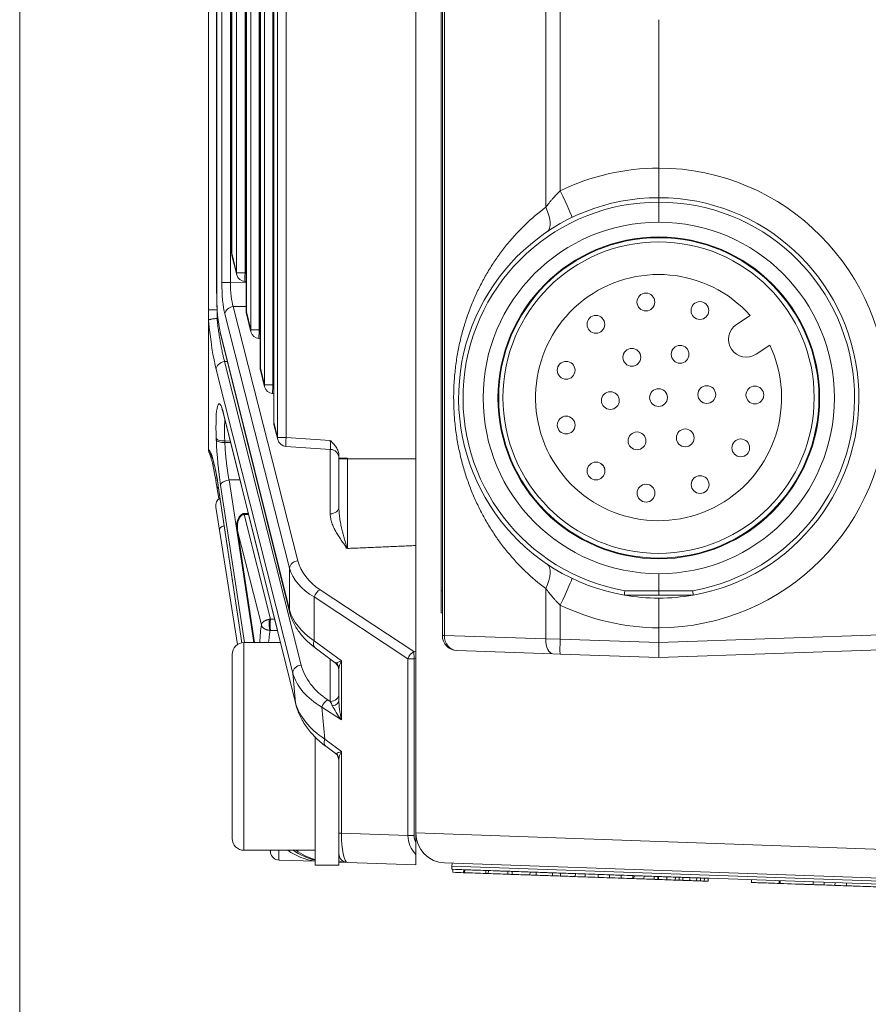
# Model space of a CAD drawing. Header units: millimetres. Extents: x 4 to 836, y 5 to 589.
# Tile 83 of 163: x 373 to 402, y 462 to 495. Entities that reach past the tile are written whole.
import ezdxf

# ---------------------------------------------------------------- set-up
doc = ezdxf.new("R2010")
doc.units = ezdxf.units.MM
doc.layers.add('1', color=7, linetype='Continuous', true_color=0xffffff)

msp = doc.modelspace()

# ---------------------------------------------------------------- linework, layer by layer
at = {"layer": '1', "color": 251, "linetype": 'Continuous', "lineweight": 18}
msp.add_line((373.329, 423.255), (373.329, 561.966), dxfattribs=at)
at = {"layer": '1', "color": 252, "linetype": 'Continuous', "lineweight": 18}
for p, q in [((386.695, 517.528), (386.695, 467.694)), ((386.695, 467.683), (386.695, 467.694)), ((403.146, 466.143), (387.66, 466.684))]:
    msp.add_line(p, q, dxfattribs=at)
at = {"layer": '1', "color": 27, "linetype": 'Continuous', "lineweight": 18}
for p, q in [((387.586, 474.349), (387.586, 510.873)), ((381.898, 503.684), (381.898, 481.538)), ((381.443, 501.855), (381.443, 483.367)), ((379.695, 485.332), (379.695, 499.889)), ((380.97, 499.956), (380.97, 485.266)), ((379.971, 499.343), (379.971, 485.879)), ((380.479, 497.986), (380.479, 487.235)), ((394.886, 495.111), (394.886, 490.111)), ((394.886, 488.286), (394.886, 488.961)), ((380.488, 487.163), (380.651, 486.509)), ((380.922, 486.282), (380.97, 486.279)), ((379.971, 485.879), (379.975, 485.879)), ((379.695, 484.963), (379.695, 485.332)), ((379.695, 480.646), (379.695, 484.963)), ((380.979, 485.193), (381.13, 484.586)), ((380.097, 484.52), (382.433, 475.145)), ((381.401, 484.36), (381.443, 484.357)), ((381.452, 483.294), (381.591, 482.735)), ((381.862, 482.508), (381.898, 482.506)), ((380.213, 481.784), (382.64, 472.038)), ((381.907, 481.465), (382.035, 480.955)), ((382.306, 480.728), (383.815, 480.627)), ((384.095, 480.413), (384.095, 480.328)), ((384.095, 480.307), (384.095, 480.328)), ((384.095, 480.328), (384.385, 480.328)), ((379.977, 479.379), (380.047, 478.954)), ((380.027, 479.382), (380.82, 474.104)), ((380.07, 477.899), (379.946, 478.679)), ((381.039, 478.468), (380.873, 478.463)), ((380.68, 474.048), (380.07, 477.899)), ((380.672, 477.917), (381.244, 474.111)), ((394.886, 475.861), (394.886, 476.436)), ((394.886, 475.711), (393.728, 475.711)), ((394.886, 475.711), (394.886, 475.861)), ((396.044, 475.711), (394.886, 475.711)), ((394.886, 474.611), (394.886, 474.11)), ((394.886, 473.611), (394.886, 474.11)), ((383.295, 473.936), (383.974, 473.432)), ((391.317, 473.735), (388.069, 473.849)), ((391.56, 473.727), (391.317, 473.735)), ((394.886, 473.611), (391.56, 473.727)), ((403.106, 473.898), (394.886, 473.611)), ((384.095, 472.169), (384.095, 473.236)), ((383.655, 470.617), (383.974, 470.38)), ((384.095, 467.684), (384.095, 470.184)), ((384.095, 467), (384.095, 467.684)), ((386.695, 467.369), (386.695, 467.683)), ((381.791, 467.034), (381.778, 467.111)), ((383.295, 466.739), (382.076, 466.781)), ((384.385, 466.701), (384.095, 466.711)), ((386.695, 466.62), (384.385, 466.701)), ((386.695, 466.967), (386.695, 466.62))]:
    msp.add_line(p, q, dxfattribs=at)
at = {"layer": '1', "color": 27, "linetype": 'Continuous', "lineweight": 13}
for p, q in [((387.655, 510.873), (387.655, 474.349)), ((382.03, 481.027), (382.03, 504.194)), ((382.315, 504.194), (382.315, 481.027)), ((381.903, 503.684), (381.903, 481.538)), ((381.587, 482.807), (381.587, 502.414)), ((381.872, 502.414), (381.872, 482.807)), ((381.447, 501.855), (381.447, 483.367)), ((381.125, 484.659), (381.125, 500.563)), ((381.41, 500.563), (381.41, 484.659)), ((380.974, 499.956), (380.974, 485.266)), ((379.975, 499.343), (379.975, 485.879)), ((380.15, 486.255), (380.15, 498.967)), ((380.435, 498.967), (380.435, 486.255)), ((380.646, 486.582), (380.646, 498.64)), ((380.931, 498.64), (380.931, 486.582)), ((380.484, 497.986), (380.484, 487.235)), ((391.074, 488.787), (391.074, 496.435)), ((391.56, 495.878), (391.56, 489.344)), ((380.479, 487.235), (380.484, 487.235)), ((380.484, 487.235), (380.646, 486.582)), ((380.435, 486.255), (380.97, 486.264)), ((380.931, 486.582), (380.646, 486.582)), ((380.931, 486.582), (380.97, 486.579)), ((380.15, 486.255), (380.435, 486.255)), ((379.985, 485.476), (379.985, 485.332)), ((379.985, 485.332), (379.993, 485.332)), ((379.985, 485.332), (379.985, 485.036)), ((380.97, 485.446), (380.533, 485.438)), ((380.533, 485.438), (382.713, 476.872)), ((382.428, 476.626), (380.248, 485.192)), ((380.97, 485.266), (380.974, 485.266)), ((380.974, 485.266), (381.125, 484.659)), ((381.41, 484.659), (381.125, 484.659)), ((381.41, 484.659), (381.443, 484.657)), ((380.093, 484.593), (382.428, 475.218)), ((382.54, 473.086), (379.956, 483.313)), ((380.243, 483.584), (380.33, 483.586)), ((380.243, 483.584), (382.826, 473.357)), ((381.443, 483.367), (381.447, 483.367)), ((381.447, 483.367), (381.587, 482.807)), ((381.872, 482.807), (381.587, 482.807)), ((381.872, 482.807), (381.898, 482.806)), ((380.207, 481.832), (382.634, 472.086)), ((381.898, 481.538), (381.903, 481.538)), ((381.903, 481.538), (382.03, 481.027)), ((379.962, 480.934), (379.959, 480.989)), ((382.315, 481.027), (382.03, 481.027)), ((382.315, 481.027), (383.806, 480.927)), ((380.246, 480.91), (380.248, 480.855)), ((380.246, 480.91), (380.431, 480.908)), ((380.445, 480.853), (380.248, 480.855)), ((383.806, 478.449), (383.806, 480.627)), ((384.385, 480.307), (384.095, 480.307)), ((384.385, 480.328), (384.385, 480.307)), ((384.385, 480.307), (386.695, 480.307)), ((380.026, 479.402), (380.823, 474.104)), ((380.909, 474.111), (380.103, 479.42)), ((380.39, 479.594), (380.757, 479.601)), ((380.39, 479.594), (381.222, 474.111)), ((380.896, 478.429), (381.787, 474.902)), ((380.902, 478.43), (381.047, 478.434)), ((380.68, 477.879), (381.246, 474.111)), ((381.481, 474.71), (380.68, 477.879)), ((382.428, 475.218), (382.428, 476.626)), ((383.261, 475.65), (383.261, 474.177)), ((386.425, 473.569), (383.261, 475.65)), ((383.463, 475.895), (386.627, 473.815)), ((391.074, 474.235), (391.074, 475.935)), ((393.739, 475.861), (394.886, 475.861)), ((394.886, 475.861), (396.033, 475.861)), ((391.56, 475.378), (391.56, 474.227)), ((381.926, 474.906), (381.787, 474.902)), ((381.787, 474.524), (382.023, 474.516)), ((387.655, 474.349), (387.586, 474.349)), ((387.655, 474.349), (391.074, 474.235)), ((394.886, 474.11), (403.589, 474.414)), ((383.261, 474.177), (384.183, 473.493)), ((391.074, 474.235), (391.56, 474.227)), ((391.56, 474.227), (394.886, 474.11)), ((386.627, 473.815), (386.695, 473.818)), ((386.627, 473.815), (386.637, 473.569)), ((383.806, 472.13), (383.806, 473.557)), ((384.183, 473.493), (384.183, 471.504)), ((386.425, 473.569), (386.637, 473.569)), ((386.425, 467.605), (386.425, 473.569)), ((386.695, 473.572), (386.637, 473.569)), ((386.637, 473.569), (386.637, 467.605)), ((382.634, 472.086), (382.54, 473.086)), ((383.721, 472.185), (383.806, 472.13)), ((384.183, 471.504), (383.519, 471.94)), ((383.519, 471.94), (383.622, 470.858)), ((383.622, 470.858), (384.183, 470.441)), ((384.183, 470.441), (384.183, 467.684)), ((384.095, 467.684), (384.183, 467.684)), ((384.183, 467.684), (386.425, 467.605)), ((386.425, 467.605), (386.637, 467.605))]:
    msp.add_line(p, q, dxfattribs=at)
at = {"layer": '1', "color": 18, "linetype": 'Continuous', "lineweight": 18}
for p, q in [((387.546, 475.861), (387.546, 509.361)), ((397.505, 484.833), (397.969, 485.141)), ((398.632, 484.141), (398.168, 483.833)), ((387.546, 475.111), (387.546, 475.861)), ((387.586, 475.111), (387.546, 475.111)), ((387.91, 466.575), (387.914, 466.675)), ((387.91, 466.575), (403.401, 466.034))]:
    msp.add_line(p, q, dxfattribs=at)
at = {"layer": '1', "color": 18, "linetype": 'Continuous', "lineweight": 13}
msp.add_line((387.546, 475.861), (387.586, 475.861), dxfattribs=at)
at = {"layer": '1', "color": 9, "linetype": 'Continuous', "lineweight": 18}
for p, q in [((382.124, 474.111), (380.895, 474.111)), ((380.495, 473.711), (380.495, 469.423)), ((383.295, 470.611), (383.295, 470.943)), ((383.295, 466.611), (383.295, 470.611)), ((380.495, 469.423), (380.495, 467.511)), ((380.895, 467.111), (383.295, 467.111)), ((384.095, 466.611), (384.095, 467)), ((383.295, 466.611), (384.095, 466.611))]:
    msp.add_line(p, q, dxfattribs=at)
at = {"layer": '1', "color": 9, "linetype": 'Continuous', "lineweight": 13}
for p, q in [((380.895, 469.27), (380.895, 474.111)), ((380.895, 467.111), (380.895, 469.27))]:
    msp.add_line(p, q, dxfattribs=at)
at = {"layer": '1', "color": 252, "linetype": 'Continuous', "lineweight": 13}
msp.add_line((386.695, 467.694), (402.474, 467.143), dxfattribs=at)
at = {"layer": '1', "color": 7, "linetype": 'Continuous', "lineweight": 18}
for p, q in [((387.907, 466.575), (387.903, 466.475)), ((387.903, 466.475), (405.219, 465.87)), ((387.907, 466.575), (405.222, 465.97))]:
    msp.add_line(p, q, dxfattribs=at)
at = {"layer": '1', "color": 163, "linetype": 'Continuous', "lineweight": 18}
for p, q in [((387.937, 466.469), (387.934, 466.369)), ((388.305, 466.456), (388.302, 466.356)), ((388.34, 466.455), (388.336, 466.355)), ((389.052, 466.43), (389.048, 466.33)), ((389.139, 466.427), (389.136, 466.327)), ((389.798, 466.404), (389.794, 466.304)), ((389.939, 466.399), (389.936, 466.299)), ((390.544, 466.378), (390.541, 466.278)), ((390.751, 466.371), (390.748, 466.271)), ((391.302, 466.351), (391.299, 466.251)), ((391.576, 466.342), (391.573, 466.242)), ((392.074, 466.324), (392.071, 466.224)), ((392.401, 466.313), (392.398, 466.213)), ((392.846, 466.297), (392.843, 466.198)), ((393.227, 466.284), (393.223, 466.184)), ((393.618, 466.271), (393.615, 466.171)), ((394.01, 466.257), (394.007, 466.157)), ((394.052, 466.255), (394.048, 466.155)), ((394.39, 466.244), (394.387, 466.144)), ((394.729, 466.232), (394.725, 466.132)), ((394.857, 466.227), (394.853, 466.127)), ((394.877, 466.227), (394.874, 466.127)), ((395.163, 466.217), (395.159, 466.117)), ((395.448, 466.207), (395.444, 466.107)), ((395.576, 466.202), (395.573, 466.102)), ((395.702, 466.198), (395.699, 466.098)), ((395.934, 466.19), (395.931, 466.09)), ((396.167, 466.182), (396.163, 466.082)), ((396.295, 466.177), (396.291, 466.077)), ((396.423, 466.173), (396.419, 466.073)), ((396.551, 466.168), (396.547, 466.068))]:
    msp.add_line(p, q, dxfattribs=at)
at = {"layer": '1', "color": 5, "linetype": 'Continuous', "lineweight": 18}
for p, q in [((398.014, 466.122), (398.01, 466.014)), ((398.95, 466.089), (398.946, 465.981)), ((400.095, 466.049), (400.091, 465.941)), ((400.459, 465.941), (400.462, 466.036)), ((400.828, 465.928), (400.831, 466.023)), ((401.046, 465.908), (401.047, 465.92)), ((401.222, 466.01), (401.219, 465.902))]:
    msp.add_line(p, q, dxfattribs=at)
at = {"layer": '1', "color": 5, "linetype": 'Continuous', "lineweight": 13}
msp.add_line((398.98, 465.992), (398.983, 466.088), dxfattribs=at)
at = {"layer": '1', "color": 27, "linetype": 'Continuous', "lineweight": 18}
for radius in [5.925, 5.425, 5.4]:
    msp.add_circle((394.886, 482.361), radius, dxfattribs=at)
at = {"layer": '1', "color": 18, "linetype": 'Continuous', "lineweight": 18}
for centre, radius in [((394.878, 482.371), 5.25), ((394.451, 485.593), 0.3), ((396.274, 485.306), 0.3), ((392.765, 484.841), 0.3), ((393.977, 483.73), 0.3), ((395.604, 483.831), 0.3), ((391.761, 483.292), 0.3), ((394.878, 482.371), 0.3), ((396.505, 482.472), 0.3), ((398.127, 482.459), 0.3), ((393.251, 482.271), 0.3), ((391.763, 481.446), 0.3), ((395.779, 481.013), 0.3), ((394.152, 480.912), 0.3), ((397.65, 480.676), 0.3), ((392.769, 479.898), 0.3), ((396.28, 479.439), 0.3), ((394.456, 479.149), 0.3)]:
    msp.add_circle(centre, radius, dxfattribs=at)
at = {"layer": '1', "color": 27, "linetype": 'Continuous', "lineweight": 13}
for centre, radius, start, end in [((394.921, 482.361), 7.75, 90.258, 115.7018), ((394.851, 482.361), 7.75, 270.258, 89.742), ((394.883, 482.361), 6.6, 89.9773, 260.0134), ((394.889, 482.361), 6.6, 279.9866, 90.0227), ((394.921, 482.361), 7.75, 244.2982, 269.742)]:
    msp.add_arc(centre, radius, start, end, dxfattribs=at)
at = {"layer": '1', "color": 27, "linetype": 'Continuous', "lineweight": 18}
for centre, radius, start, end in [((394.886, 482.361), 6.75, 90, 260.1253), ((394.886, 482.361), 6.75, 279.8747, 90), ((380.779, 487.235), 0.3, 180, 193.9902), ((380.942, 486.582), 0.3, 193.9902, 266.1622), ((381.27, 485.266), 0.3, 180, 193.9902), ((381.421, 484.659), 0.3, 193.9902, 266.1622), ((381.743, 483.367), 0.3, 180, 193.9902), ((381.882, 482.807), 0.3, 193.9902, 266.1622), ((382.198, 481.538), 0.3, 180, 193.9902), ((382.326, 481.027), 0.3, 193.9902, 266.1622), ((383.795, 480.327), 0.3, 0, 88.173), ((380.242, 478.726), 0.3, 121.2682, 189), ((394.886, 482.361), 6.75, 260.1253, 270), ((394.886, 482.361), 6.75, 270, 279.8747), ((388.086, 474.349), 0.5, 180, 268), ((383.795, 473.191), 0.3, 0, 55.0278), ((383.795, 470.139), 0.3, 0, 54.6428), ((382.087, 467.081), 0.3, 189, 268), ((384.395, 467), 0.3, 180, 268)]:
    msp.add_arc(centre, radius, start, end, dxfattribs=at)
at = {"layer": '1', "color": 18, "linetype": 'Continuous', "lineweight": 18}
for centre, radius, start, end in [((394.878, 482.371), 4.15, 41.8629, 25.2371), ((397.836, 484.333), 0.6, 123.55, 303.55)]:
    msp.add_arc(centre, radius, start, end, dxfattribs=at)
at = {"layer": '1', "color": 9, "linetype": 'Continuous', "lineweight": 18}
for centre, start, end in [((380.895, 473.711), 90, 180), ((380.895, 467.511), 180, 270)]:
    msp.add_arc(centre, 0.4, start, end, dxfattribs=at)
at = {"layer": '1', "color": 252, "linetype": 'Continuous', "lineweight": 18}
msp.add_arc((387.695, 467.683), 1, 180, 268, dxfattribs=at)
at = {"layer": '1', "color": 27, "linetype": 'Continuous', "lineweight": 13}
for centre, major_axis, ratio, start_param, end_param in [((391.525, 489.344), (-0.434, 0.901), 0.03145, 3.141593, 4.697253), ((390.554, 488.787), (0.559, -0.829), 0.4511, 0, 1.275562), ((380.779, 487.235), (0.291, 0.073), 0.807933, 2.84247, 3.141605), ((380.942, 486.582), (0.291, 0.073), 0.807933, 2.84247, 3.141605), ((380.942, 486.582), (0.02, 0.299), 0.034821, 1.573132, 3.141564), ((380.38, 486.26), (0.001, 1.3), 0.177496, 1.574783, 2.53408), ((380.676, 486.26), (0.007, 1), 0.241147, 1.577519, 2.536816), ((380.543, 485.192), (-0.291, -0.074), 0.813543, 4.543457, 5.97994), ((379.952, 485.315), (0.206, -2.434), 0.116516, 4.83877, 5.667502), ((381.27, 485.266), (0.291, 0.073), 0.807933, 2.84247, 3.141605), ((381.421, 484.659), (0.291, 0.073), 0.807933, 2.84247, 3.141605), ((381.421, 484.659), (0.02, 0.299), 0.034821, 1.573132, 3.141564), ((380.253, 483.338), (0.291, 0.073), 0.813646, 1.403327, 2.94047), ((381.743, 483.367), (0.291, 0.073), 0.807933, 2.84247, 3.141605), ((381.882, 482.807), (0.291, 0.073), 0.807933, 2.84247, 3.141605), ((381.882, 482.807), (0.02, 0.299), 0.034821, 1.573132, 3.141564), ((380.207, 480.375), (0.151, -1.785), 0.116516, 2.515861, 4.3513), ((382.198, 481.538), (0.291, 0.073), 0.807933, 2.84247, 3.141605), ((380.256, 481.014), (0.3, 0.012), 0.34382, 3.265588, 4.663613), ((382.326, 481.027), (0.291, 0.073), 0.807933, 2.84247, 3.141605), ((382.326, 481.027), (0.02, 0.299), 0.034821, 1.573132, 3.141564), ((379.879, 478.193), (0.206, -2.437), 0.116516, 2.079991, 3.063324), ((380.259, 480.959), (0.3, 0.012), 0.34382, 3.265588, 4.663613), ((380.21, 480.319), (0.151, -1.785), 0.116516, 4.3513, 5.230717), ((383.795, 480.929), (0.02, -0.302), 0.034205, 6.282229, 7.847051), ((380.273, 479.428), (0.296, 0.049), 0.49073, 3.141608, 3.715459), ((380.4, 479.444), (0.297, 0.045), 0.499685, 1.530331, 3.007111), ((383.795, 478.694), (-0.3, 0), 0.819152, 1.605703, 3.141593), ((380.366, 477.946), (-0.296, -0.047), 0.49948, 5.127675, 6.283185), ((382.724, 476.626), (0.291, 0.074), 0.813543, 1.401864, 2.838348), ((385.372, 477.313), (2.695, 0.225), 0.697728, 3.258033, 3.868899), ((390.554, 475.935), (0.559, 0.829), 0.4511, 5.007623, 6.283185), ((385.383, 477.068), (2.998, 0.19), 0.628654, 3.276202, 3.887067), ((391.525, 475.378), (0.434, 0.901), 0.03145, 4.727525, 6.283185), ((383.474, 475.65), (0.165, 0.251), 0.641183, 0.843515, 1.969807), ((385.383, 475.433), (2.998, -0.19), 0.628654, 3.356049, 3.966914), ((382.068, 470.599), (0.389, -4.61), 0.116516, 3.60195, 3.836804), ((388.086, 474.349), (0.017, 0.5), 0.862313, 1.6009, 3.141593), ((383.474, 474.177), (0.179, 0.241), 0.626002, 2.006069, 3.14157), ((391.334, 474.235), (0.017, 0.5), 0.520272, 1.588963, 3.141593), ((391.577, 474.227), (-0.017, -0.5), 0.034878, 4.713607, 6.283185), ((386.637, 473.569), (-0.165, -0.251), 0.641183, 3.985107, 5.111399), ((382.837, 473.111), (0.291, 0.073), 0.813646, 1.403327, 2.94047), ((385.488, 473.697), (2.708, -0.085), 0.747925, 3.352632, 4.025525), ((383.795, 473.938), (0.215, -0.517), 0.179539, 5.991241, 6.341384), ((384.395, 473.493), (0.388, 0.083), 0.13042, 2.120449, 2.905848), ((383.795, 473.236), (-0.3, 0), 0.919568, 3.141593, 3.890388), ((384.395, 473.493), (0.265, 0.346), 0.403982, 1.870958, 2.656356), ((385.498, 473.452), (3.007, 0.015), 0.665515, 3.317913, 3.990806), ((383.795, 472.375), (-0.3, 0), 0.819152, 1.605703, 3.141593), ((385.616, 472.208), (3.018, -0.421), 0.653782, 3.412279, 4.085172), ((382.931, 472.111), (-0.291, -0.073), 0.80794, 6.084796, 6.283384), ((383.732, 471.94), (0.165, 0.251), 0.641183, 0.843515, 1.969807), ((383.795, 471.898), (0.206, -0.477), 0.213451, 1.642742, 1.983635), ((383.795, 472.169), (-0.3, 0), 0.669801, 1.864173, 3.141593), ((384.395, 471.504), (0.223, -0.939), 0.214071, 3.87631, 4.661708), ((384.395, 471.504), (0.541, -0.66), 0.194741, 3.768855, 4.554253), ((383.834, 470.858), (-0.179, -0.241), 0.626002, 5.147662, 6.28318), ((383.795, 470.886), (0.215, -0.517), 0.179539, 5.991258, 6.341384), ((384.395, 470.441), (0.388, 0.083), 0.13042, 2.120449, 2.905848), ((383.795, 470.184), (-0.3, 0), 0.919568, 3.141593, 3.890388), ((384.395, 470.441), (0.265, 0.346), 0.403982, 1.870958, 2.656356), ((384.395, 467.701), (0.009, 1), 0.211935, 1.590052, 3.136168), ((387.627, 467.588), (1.202, -0.042), 0.831726, 3.166273, 3.853694), ((387.627, 467.588), (-0.99, 0.035), 0.706891, 0.02468, 0.367353), ((382.087, 467.081), (-0.296, -0.047), 0.49948, 5.783696, 6.283185), ((382.087, 467.081), (0.01, 0.3), 0.060338, 1.473746, 3.141592), ((383.753, 468.724), (1.567, -1.354), 0.94297, 4.818704, 5.167459), ((384.395, 467), (0.582, -0.02), 0.515554, 4.188459, 4.712389)]:
    msp.add_ellipse(centre, major_axis=major_axis, ratio=ratio, start_param=start_param, end_param=end_param, dxfattribs=at)
at = {"layer": '1', "color": 27, "linetype": 'Continuous', "lineweight": 18}
for centre, major_axis, ratio, start_param, end_param in [((380.253, 485.879), (0, 1.576), 0.17633, 1.570796, 2.525692), ((380.388, 484.593), (0.291, 0.073), 0.807933, 2.84247, 3.141605), ((380.504, 481.857), (-0.291, -0.073), 0.80794, 6.084796, 6.283192), ((380.323, 479.427), (-0.297, -0.045), 0.491877, 6.149396, 6.283201), ((382.724, 475.218), (0.291, 0.073), 0.807933, 2.84247, 3.141605), ((383.547, 468.731), (2, 0), 1, 4.086059, 4.586222), ((383.641, 468.728), (1.463, -1.452), 0.943902, 4.89087, 5.291751)]:
    msp.add_ellipse(centre, major_axis=major_axis, ratio=ratio, start_param=start_param, end_param=end_param, dxfattribs=at)
for points, knots in [([(394.886, 489.111), (394.886, 489.111), (394.886, 489.111), (394.886, 489.111), (394.886, 489.111), (394.886, 489.112), (394.886, 489.114), (394.886, 489.119), (394.886, 489.124), (394.886, 489.133), (394.886, 489.137), (394.886, 489.145), (394.886, 489.149), (394.886, 489.164), (394.886, 489.186), (394.886, 489.221), (394.886, 489.245), (394.886, 489.262), (394.886, 489.271), (394.886, 489.316), (394.886, 489.358), (394.886, 489.427), (394.886, 489.451), (394.886, 489.489), (394.886, 489.502), (394.886, 489.529), (394.886, 489.542), (394.886, 489.61), (394.886, 489.667), (394.886, 489.743), (394.886, 489.758), (394.886, 489.789), (394.886, 489.805), (394.886, 489.852), (394.886, 489.884), (394.886, 489.98), (394.886, 490.045), (394.886, 490.111)], [0, 0, 0, 0, 0.007762, 0.015575, 0.015575, 0.0312, 0.062452, 0.062452, 0.124955, 0.124955, 0.156207, 0.156207, 0.187458, 0.187458, 0.249962, 0.312465, 0.343716, 0.343716, 0.374968, 0.374968, 0.499974, 0.499974, 0.562478, 0.562478, 0.593729, 0.593729, 0.624981, 0.624981, 0.749987, 0.749987, 0.781239, 0.781239, 0.81249, 0.81249, 0.874994, 0.874994, 1, 1, 1, 1]), ([(394.886, 488.961), (394.886, 488.971), (394.886, 488.98), (394.886, 488.995), (394.886, 489), (394.886, 489.009), (394.886, 489.014), (394.886, 489.027), (394.886, 489.036), (394.886, 489.052), (394.886, 489.06), (394.886, 489.074), (394.886, 489.08), (394.886, 489.088), (394.886, 489.091), (394.886, 489.095), (394.886, 489.097), (394.886, 489.103), (394.886, 489.106), (394.886, 489.109), (394.886, 489.11), (394.886, 489.111), (394.886, 489.111), (394.886, 489.111)], [0, 0, 0, 0, 0.125237, 0.125237, 0.187856, 0.187856, 0.250474, 0.250474, 0.375711, 0.375711, 0.500948, 0.500948, 0.626185, 0.626185, 0.688804, 0.688804, 0.751422, 0.751422, 0.87666, 0.87666, 0.939278, 0.939278, 1, 1, 1, 1]), ([(379.697, 484.984), (379.696, 484.984), (379.696, 484.983), (379.696, 484.98), (379.695, 484.979), (379.695, 484.973), (379.695, 484.968), (379.695, 484.963)], [0, 0, 0, 0, 0.25, 0.25, 0.5, 0.5, 1, 1, 1, 1]), ([(379.985, 485.036), (379.98, 485.036), (379.976, 485.035), (379.967, 485.035), (379.962, 485.034), (379.949, 485.034), (379.94, 485.033), (379.914, 485.031), (379.897, 485.029), (379.872, 485.027), (379.864, 485.026), (379.848, 485.024), (379.84, 485.023), (379.818, 485.02), (379.804, 485.017), (379.784, 485.014), (379.777, 485.013), (379.766, 485.01), (379.76, 485.009), (379.744, 485.005), (379.735, 485.003), (379.722, 484.999), (379.719, 484.997), (379.712, 484.995), (379.709, 484.993), (379.702, 484.989), (379.699, 484.987), (379.697, 484.984)], [0, 0, 0, 0, 0.03125, 0.03125, 0.0625, 0.0625, 0.125, 0.125, 0.25, 0.25, 0.3125, 0.3125, 0.375, 0.375, 0.5, 0.5, 0.5625, 0.5625, 0.625, 0.625, 0.75, 0.75, 0.8125, 0.8125, 0.875, 0.875, 1, 1, 1, 1]), ([(380.148, 481.987), (380.148, 481.987), (380.156, 481.971), (380.181, 481.904), (380.201, 481.829), (380.213, 481.784)], [0, 0, 0, 0, 0.251474, 0.623692, 1, 1, 1, 1]), ([(379.695, 480.646), (379.695, 480.643), (379.695, 480.639), (379.695, 480.632), (379.696, 480.628), (379.696, 480.624)], [0, 0, 0, 0, 0.5, 0.5, 1, 1, 1, 1]), ([(379.697, 480.593), (379.696, 480.599), (379.696, 480.605), (379.695, 480.614), (379.695, 480.618), (379.695, 480.621)], [0, 0, 0, 0, 0.5, 0.5, 1, 1, 1, 1]), ([(379.798, 480.421), (379.795, 480.424), (379.791, 480.428), (379.781, 480.437), (379.774, 480.444), (379.762, 480.458), (379.757, 480.465), (379.741, 480.487), (379.731, 480.503), (379.72, 480.528), (379.716, 480.536), (379.71, 480.553), (379.707, 480.562), (379.7, 480.588), (379.697, 480.606), (379.696, 480.624)], [0, 0, 0, 0, 0.064656, 0.064656, 0.181574, 0.181574, 0.298492, 0.298492, 0.532328, 0.532328, 0.649246, 0.649246, 0.766164, 0.766164, 1, 1, 1, 1]), ([(383.806, 480.927), (383.814, 480.918), (383.823, 480.909), (383.841, 480.891), (383.868, 480.864), (383.911, 480.818), (383.943, 480.779), (383.974, 480.739), (383.989, 480.719), (384.03, 480.655), (384.053, 480.61), (384.077, 480.538), (384.084, 480.514), (384.093, 480.464), (384.095, 480.439), (384.095, 480.413)], [0, 0, 0, 0, 0.0625, 0.0625, 0.125, 0.25, 0.375, 0.375, 0.5, 0.5, 0.75, 0.75, 0.875, 0.875, 1, 1, 1, 1]), ([(379.761, 480.44), (379.759, 480.442), (379.757, 480.445), (379.744, 480.461), (379.735, 480.476), (379.723, 480.5), (379.719, 480.508), (379.712, 480.524), (379.71, 480.533), (379.702, 480.558), (379.699, 480.575), (379.697, 480.593)], [0, 0, 0, 0, 0.055453, 0.055453, 0.370302, 0.370302, 0.527726, 0.527726, 0.685151, 0.685151, 1, 1, 1, 1]), ([(379.739, 480.471), (379.739, 480.471), (379.74, 480.466), (379.76, 480.417), (379.794, 480.301), (379.839, 480.12), (379.872, 479.961), (379.887, 479.879)], [0, 0, 0, 0, 0.083106, 0.25477, 0.48931, 0.763547, 1, 1, 1, 1]), ([(379.783, 480.441), (379.783, 480.441), (379.785, 480.44), (379.798, 480.414), (379.833, 480.321), (379.881, 480.154), (379.937, 479.908), (379.987, 479.638), (380.016, 479.453), (380.027, 479.382)], [0, 0, 0, 0, 0.015028, 0.133275, 0.284603, 0.466453, 0.667819, 0.878921, 1, 1, 1, 1]), ([(384.095, 478.694), (384.095, 478.758), (384.095, 478.822), (384.095, 478.952), (384.095, 479.018), (384.095, 479.216), (384.095, 479.483), (384.095, 479.755), (384.095, 480.029), (384.095, 480.168), (384.095, 480.307)], [0, 0, 0, 0, 0.125, 0.125, 0.25, 0.25, 0.5, 0.75, 0.75, 1, 1, 1, 1]), ([(379.887, 479.879), (379.891, 479.862), (379.914, 479.749), (379.945, 479.572), (379.972, 479.415), (379.977, 479.379)], [0, 0, 0, 0, 0.130927, 0.80616, 1, 1, 1, 1]), ([(380.864, 478.46), (380.853, 478.457), (380.828, 478.447), (380.781, 478.41), (380.73, 478.35), (380.687, 478.269), (380.654, 478.166), (380.658, 478.045), (380.663, 477.971), (380.669, 477.938)], [0, 0, 0, 0, 0.053029, 0.117848, 0.262999, 0.409721, 0.545023, 0.77751, 1, 1, 1, 1]), ([(380.887, 478.463), (380.887, 478.463), (380.888, 478.463), (380.889, 478.462), (380.891, 478.46), (380.892, 478.458), (380.894, 478.454), (380.896, 478.449), (380.898, 478.444), (380.9, 478.437), (380.902, 478.432), (380.902, 478.43)], [0, 0, 0, 0, 0.080212, 0.18676, 0.2957, 0.407042, 0.52079, 0.636954, 0.755539, 0.876552, 1, 1, 1, 1]), ([(380.672, 477.917), (380.671, 477.921), (380.67, 477.93), (380.669, 477.941), (380.669, 477.948), (380.669, 477.951)], [0, 0, 0, 0, 0.357752, 0.751609, 1, 1, 1, 1]), ([(386.695, 477.384), (386.686, 477.383), (386.6, 477.38), (386.426, 477.372), (386.175, 477.362), (385.915, 477.351), (385.655, 477.339), (385.395, 477.328), (385.135, 477.317), (384.875, 477.306), (384.625, 477.296), (384.461, 477.289), (384.385, 477.285)], [0, 0, 0, 0, 0.011254, 0.112535, 0.225069, 0.337603, 0.450138, 0.562672, 0.675206, 0.78774, 0.900275, 1, 1, 1, 1]), ([(393.739, 475.861), (393.738, 475.851), (393.737, 475.841), (393.735, 475.822), (393.735, 475.812), (393.734, 475.799), (393.733, 475.795), (393.733, 475.786), (393.732, 475.782), (393.731, 475.769), (393.731, 475.762), (393.73, 475.748), (393.729, 475.742), (393.729, 475.731), (393.729, 475.726), (393.728, 475.72), (393.728, 475.719), (393.728, 475.716), (393.728, 475.715), (393.728, 475.712), (393.728, 475.711), (393.728, 475.711)], [0, 0, 0, 0, 0.125, 0.125, 0.25, 0.25, 0.3125, 0.3125, 0.375, 0.375, 0.5, 0.5, 0.625, 0.625, 0.75, 0.75, 0.8125, 0.8125, 0.875, 0.875, 1, 1, 1, 1]), ([(396.044, 475.711), (396.044, 475.711), (396.044, 475.712), (396.044, 475.715), (396.044, 475.716), (396.044, 475.719), (396.044, 475.72), (396.043, 475.726), (396.043, 475.731), (396.042, 475.742), (396.042, 475.748), (396.041, 475.762), (396.041, 475.769), (396.04, 475.782), (396.039, 475.786), (396.039, 475.795), (396.038, 475.799), (396.037, 475.812), (396.036, 475.822), (396.035, 475.841), (396.034, 475.851), (396.033, 475.861)], [0, 0, 0, 0, 0.125, 0.125, 0.1875, 0.1875, 0.25, 0.25, 0.375, 0.375, 0.5, 0.5, 0.625, 0.625, 0.6875, 0.6875, 0.75, 0.75, 0.875, 0.875, 1, 1, 1, 1]), ([(394.886, 475.611), (394.886, 475.611), (394.886, 475.611), (394.886, 475.611), (394.886, 475.61), (394.886, 475.609), (394.886, 475.608), (394.886, 475.603), (394.886, 475.598), (394.886, 475.588), (394.886, 475.585), (394.886, 475.577), (394.886, 475.572), (394.886, 475.558), (394.886, 475.536), (394.886, 475.501), (394.886, 475.477), (394.886, 475.46), (394.886, 475.451), (394.886, 475.405), (394.886, 475.364), (394.886, 475.295), (394.886, 475.27), (394.886, 475.232), (394.886, 475.219), (394.886, 475.193), (394.886, 475.179), (394.886, 475.112), (394.886, 475.054), (394.886, 474.978), (394.886, 474.963), (394.886, 474.932), (394.886, 474.916), (394.886, 474.869), (394.886, 474.838), (394.886, 474.742), (394.886, 474.677), (394.886, 474.611)], [0, 0, 0, 0, 0.007762, 0.015575, 0.015575, 0.0312, 0.062452, 0.062452, 0.124955, 0.124955, 0.156207, 0.156207, 0.187458, 0.187458, 0.249962, 0.312465, 0.343716, 0.343716, 0.374968, 0.374968, 0.499974, 0.499974, 0.562478, 0.562478, 0.593729, 0.593729, 0.624981, 0.624981, 0.749987, 0.749987, 0.781239, 0.781239, 0.81249, 0.81249, 0.874994, 0.874994, 1, 1, 1, 1]), ([(382.433, 475.145), (382.45, 475.076), (382.509, 474.889), (382.658, 474.593), (382.898, 474.279), (383.126, 474.066), (383.265, 473.959), (383.295, 473.936)], [0, 0, 0, 0, 0.154247, 0.421583, 0.68712, 0.933845, 1, 1, 1, 1]), ([(381.787, 474.902), (381.787, 474.901), (381.786, 474.898), (381.786, 474.893), (381.786, 474.889), (381.785, 474.884), (381.785, 474.879), (381.785, 474.874), (381.784, 474.869), (381.784, 474.864), (381.784, 474.859), (381.783, 474.853), (381.783, 474.848), (381.783, 474.842), (381.782, 474.836), (381.782, 474.831), (381.782, 474.825), (381.782, 474.819), (381.781, 474.813), (381.781, 474.807), (381.781, 474.801), (381.781, 474.795), (381.781, 474.789), (381.78, 474.783), (381.78, 474.776), (381.78, 474.77), (381.78, 474.764), (381.78, 474.758), (381.78, 474.752), (381.78, 474.746), (381.78, 474.74), (381.78, 474.734), (381.779, 474.728), (381.779, 474.722), (381.779, 474.716), (381.779, 474.71), (381.779, 474.702), (381.779, 474.692), (381.779, 474.679), (381.78, 474.667), (381.78, 474.655), (381.78, 474.643), (381.78, 474.631), (381.781, 474.619), (381.781, 474.608), (381.781, 474.596), (381.782, 474.585), (381.783, 474.575), (381.783, 474.565), (381.784, 474.555), (381.784, 474.546), (381.785, 474.538), (381.786, 474.531), (381.787, 474.526), (381.787, 474.524)], [0, 0, 0, 0, 0.01571, 0.031336, 0.046877, 0.062333, 0.077705, 0.092994, 0.108197, 0.123317, 0.138353, 0.153305, 0.168173, 0.182957, 0.197657, 0.212274, 0.226807, 0.241256, 0.255622, 0.269905, 0.284105, 0.298221, 0.312254, 0.326204, 0.340071, 0.353855, 0.367557, 0.381175, 0.394711, 0.408164, 0.421535, 0.434823, 0.448029, 0.461152, 0.474194, 0.487153, 0.50003, 0.526623, 0.553564, 0.580855, 0.608496, 0.636488, 0.664832, 0.693528, 0.722576, 0.751978, 0.781735, 0.811846, 0.842313, 0.873135, 0.904315, 0.935852, 0.967747, 1, 1, 1, 1]), ([(382.64, 472.038), (382.658, 471.965), (382.721, 471.764), (382.875, 471.444), (383.128, 471.092), (383.399, 470.818), (383.587, 470.667), (383.655, 470.617)], [0, 0, 0, 0, 0.139698, 0.38642, 0.632761, 0.874328, 1, 1, 1, 1]), ([(386.695, 467.369), (386.695, 467.332), (386.695, 467.296), (386.695, 467.224), (386.695, 467.188), (386.695, 467.144), (386.695, 467.135), (386.695, 467.117), (386.695, 467.109), (386.695, 467.084), (386.695, 467.067), (386.695, 467.036), (386.695, 467.02), (386.695, 466.992), (386.695, 466.979), (386.695, 466.967)], [0, 0, 0, 0, 0.25, 0.25, 0.5, 0.5, 0.5625, 0.5625, 0.625, 0.625, 0.75, 0.75, 0.875, 0.875, 1, 1, 1, 1])]:
    msp.add_open_spline(points, degree=3, knots=knots, dxfattribs=at)
at = {"layer": '1', "color": 27, "linetype": 'Continuous', "lineweight": 13}
for points, knots in [([(391.074, 488.787), (391.11, 488.835), (391.146, 488.882), (391.203, 488.954), (391.223, 488.978), (391.262, 489.025), (391.282, 489.048), (391.343, 489.118), (391.384, 489.164), (391.47, 489.255), (391.514, 489.3), (391.56, 489.344)], [0, 0, 0, 0, 0.25, 0.25, 0.375, 0.375, 0.5, 0.5, 0.75, 0.75, 1, 1, 1, 1]), ([(391.074, 475.935), (390.83, 476.115), (390.603, 476.309), (390.175, 476.718), (389.975, 476.934), (389.694, 477.275), (389.604, 477.392), (389.495, 477.542), (389.451, 477.602), (389.366, 477.724), (389.305, 477.816), (389.185, 478.003), (389.108, 478.13), (388.962, 478.387), (388.893, 478.518), (388.76, 478.785), (388.697, 478.921), (388.579, 479.199), (388.523, 479.34), (388.418, 479.629), (388.369, 479.776), (388.301, 480.003), (388.279, 480.079), (388.237, 480.233), (388.218, 480.311), (388.162, 480.546), (388.128, 480.704), (388.071, 481.025), (388.047, 481.187), (388.017, 481.435), (388.009, 481.518), (387.997, 481.643), (387.994, 481.685), (387.988, 481.769), (387.974, 481.979), (387.962, 482.358), (387.972, 482.694), (387.984, 482.904), (387.987, 482.946), (387.993, 483.029), (387.997, 483.071), (388.008, 483.197), (388.017, 483.28), (388.046, 483.528), (388.07, 483.69), (388.127, 484.01), (388.192, 484.325), (388.275, 484.631), (388.331, 484.82), (388.343, 484.858), (388.366, 484.933), (388.379, 484.971), (388.415, 485.082), (388.441, 485.156), (388.52, 485.374), (388.576, 485.516), (388.695, 485.795), (388.758, 485.932), (388.891, 486.2), (388.961, 486.332), (389.107, 486.59), (389.184, 486.717), (389.304, 486.904), (389.366, 486.996), (389.429, 487.088), (389.472, 487.148), (389.494, 487.178), (389.603, 487.328), (389.693, 487.445), (389.974, 487.787), (390.174, 488.003), (390.602, 488.413), (390.83, 488.606), (391.074, 488.787)], [0, 0, 0, 0, 0.0625, 0.0625, 0.125, 0.125, 0.15625, 0.15625, 0.164062, 0.171875, 0.1875, 0.1875, 0.21875, 0.21875, 0.25, 0.25, 0.28125, 0.28125, 0.3125, 0.3125, 0.34375, 0.34375, 0.359375, 0.359375, 0.375, 0.375, 0.40625, 0.40625, 0.4375, 0.4375, 0.453125, 0.453125, 0.460937, 0.460937, 0.46875, 0.5, 0.53125, 0.53125, 0.539062, 0.539062, 0.546875, 0.546875, 0.5625, 0.5625, 0.59375, 0.59375, 0.625, 0.65625, 0.65625, 0.664062, 0.664062, 0.671875, 0.671875, 0.6875, 0.6875, 0.71875, 0.71875, 0.75, 0.75, 0.78125, 0.78125, 0.8125, 0.8125, 0.828125, 0.835937, 0.835937, 0.84375, 0.84375, 0.875, 0.875, 0.9375, 0.9375, 1, 1, 1, 1]), ([(379.985, 485.332), (379.946, 485.332), (379.908, 485.332), (379.838, 485.332), (379.806, 485.332), (379.753, 485.332), (379.731, 485.332), (379.703, 485.332), (379.695, 485.332), (379.695, 485.332)], [0, 0, 0, 0, 0.250066, 0.250066, 0.500132, 0.500132, 0.750197, 0.750197, 1, 1, 1, 1]), ([(379.985, 485.036), (379.993, 484.963), (380.002, 484.891), (380.015, 484.784), (380.02, 484.748), (380.03, 484.678), (380.034, 484.643), (380.049, 484.54), (380.07, 484.405), (380.091, 484.277), (380.105, 484.199), (380.108, 484.183), (380.114, 484.152), (380.122, 484.107), (380.131, 484.063), (380.148, 483.976), (380.171, 483.866), (380.195, 483.766), (380.212, 483.694), (380.218, 483.671), (380.23, 483.626), (380.237, 483.605), (380.243, 483.584)], [0, 0, 0, 0, 0.125, 0.125, 0.1875, 0.1875, 0.25, 0.25, 0.375, 0.5, 0.5, 0.53125, 0.53125, 0.5625, 0.625, 0.625, 0.75, 0.875, 0.875, 0.9375, 0.9375, 1, 1, 1, 1]), ([(380.253, 481.627), (380.252, 481.615), (380.25, 481.603), (380.248, 481.573), (380.246, 481.555), (380.244, 481.518), (380.243, 481.499), (380.24, 481.44), (380.237, 481.356), (380.237, 481.265), (380.237, 481.194), (380.237, 481.169), (380.238, 481.12), (380.239, 481.094), (380.241, 481.017), (380.243, 480.964), (380.246, 480.91)], [0, 0, 0, 0, 0.069984, 0.069984, 0.162985, 0.162985, 0.255987, 0.255987, 0.44199, 0.627993, 0.627993, 0.720995, 0.720995, 0.813997, 0.813997, 1, 1, 1, 1]), ([(380.248, 480.855), (380.251, 480.803), (380.257, 480.698), (380.268, 480.538), (380.278, 480.429), (380.289, 480.319), (380.295, 480.265), (380.307, 480.157), (380.32, 480.05), (380.334, 479.944), (380.345, 479.866), (380.349, 479.84), (380.357, 479.789), (380.361, 479.764), (380.373, 479.69), (380.381, 479.641), (380.39, 479.594)], [0, 0, 0, 0, 0.125, 0.25, 0.375, 0.375, 0.5, 0.5, 0.625, 0.75, 0.75, 0.8125, 0.8125, 0.875, 0.875, 1, 1, 1, 1]), ([(384.385, 480.307), (384.385, 480.159), (384.385, 480.012), (384.385, 479.721), (384.385, 479.577), (384.385, 479.364), (384.385, 479.293), (384.385, 479.187), (384.385, 479.152), (384.385, 479.082), (384.385, 479.047), (384.385, 478.874), (384.385, 478.605), (384.385, 478.353), (384.385, 478.17), (384.385, 478.11), (384.385, 478.022), (384.385, 477.993), (384.385, 477.936), (384.385, 477.907), (384.385, 477.767), (384.385, 477.662), (384.385, 477.513), (384.385, 477.465), (384.385, 477.373), (384.385, 477.329), (384.385, 477.287)], [0, 0, 0, 0, 0.125, 0.125, 0.25, 0.25, 0.3125, 0.3125, 0.34375, 0.34375, 0.375, 0.375, 0.5, 0.625, 0.625, 0.6875, 0.6875, 0.71875, 0.71875, 0.75, 0.75, 0.875, 0.875, 0.9375, 0.9375, 1, 1, 1, 1]), ([(384.095, 478.694), (384.095, 478.628), (384.098, 478.562), (384.109, 478.432), (384.116, 478.368), (384.135, 478.242), (384.145, 478.179), (384.169, 478.057), (384.182, 477.996), (384.223, 477.819), (384.253, 477.705), (384.292, 477.57), (384.3, 477.543), (384.316, 477.49), (384.323, 477.464), (384.335, 477.425), (384.338, 477.412), (384.345, 477.387), (384.349, 477.374), (384.355, 477.349), (384.358, 477.336), (384.361, 477.311), (384.362, 477.298), (384.362, 477.286)], [0, 0, 0, 0, 0.125, 0.125, 0.25, 0.25, 0.375, 0.375, 0.5, 0.5, 0.75, 0.75, 0.8125, 0.8125, 0.875, 0.875, 0.90625, 0.90625, 0.9375, 0.9375, 0.96875, 0.96875, 1, 1, 1, 1]), ([(380.68, 477.879), (380.678, 477.894), (380.676, 477.909), (380.674, 477.94), (380.673, 477.956), (380.671, 477.988), (380.671, 478.004), (380.672, 478.036), (380.672, 478.053), (380.674, 478.077), (380.675, 478.085), (380.676, 478.1), (380.679, 478.123), (380.683, 478.145), (380.689, 478.175), (380.692, 478.19), (380.698, 478.212), (380.701, 478.219), (380.705, 478.234), (380.708, 478.241), (380.715, 478.261), (380.72, 478.272), (380.731, 478.295), (380.737, 478.307), (380.75, 478.328), (380.757, 478.338), (380.772, 478.358), (380.78, 478.367), (380.796, 478.383), (380.804, 478.389), (380.82, 478.401), (380.829, 478.407), (380.848, 478.416), (380.857, 478.42), (380.877, 478.426), (380.887, 478.428), (380.896, 478.429)], [0, 0, 0, 0, 0.074682, 0.074682, 0.149364, 0.149364, 0.224046, 0.224046, 0.298728, 0.298728, 0.334949, 0.334949, 0.37117, 0.443612, 0.443612, 0.516055, 0.516055, 0.552276, 0.552276, 0.588497, 0.588497, 0.646815, 0.646815, 0.705133, 0.705133, 0.763451, 0.763451, 0.821769, 0.821769, 0.866327, 0.866327, 0.910885, 0.910885, 0.955442, 0.955442, 1, 1, 1, 1]), ([(380.896, 478.429), (380.895, 478.431), (380.894, 478.432), (380.891, 478.437), (380.886, 478.446), (380.876, 478.458), (380.868, 478.461), (380.864, 478.46)], [0, 0, 0, 0, 0.065125, 0.065125, 0.260501, 0.521003, 1, 1, 1, 1]), ([(380.896, 478.429), (380.897, 478.429), (380.898, 478.429), (380.9, 478.429), (380.901, 478.43), (380.902, 478.43)], [0, 0, 0, 0, 0.5, 0.5, 1, 1, 1, 1]), ([(384.34, 477.285), (384.34, 477.291), (384.339, 477.297), (384.337, 477.31), (384.335, 477.316), (384.329, 477.335), (384.322, 477.347), (384.309, 477.371), (384.302, 477.383), (384.286, 477.407), (384.279, 477.418), (384.255, 477.453), (384.239, 477.477), (384.206, 477.524), (384.19, 477.547), (384.142, 477.617), (384.11, 477.664), (384.049, 477.758), (384.02, 477.806), (383.98, 477.878), (383.967, 477.902), (383.942, 477.951), (383.93, 477.975), (383.896, 478.048), (383.876, 478.097), (383.843, 478.196), (383.83, 478.246), (383.811, 478.346), (383.806, 478.397), (383.806, 478.449)], [0, 0, 0, 0, 0.015625, 0.015625, 0.03125, 0.03125, 0.0625, 0.0625, 0.09375, 0.09375, 0.125, 0.125, 0.1875, 0.1875, 0.25, 0.25, 0.375, 0.375, 0.5, 0.5, 0.5625, 0.5625, 0.625, 0.625, 0.75, 0.75, 0.875, 0.875, 1, 1, 1, 1]), ([(380.68, 477.879), (380.678, 477.885), (380.675, 477.897), (380.673, 477.909), (380.672, 477.916), (380.672, 477.917)], [0, 0, 0, 0, 0.48392, 0.923488, 1, 1, 1, 1]), ([(391.074, 475.935), (391.11, 475.887), (391.183, 475.792), (391.261, 475.697), (391.322, 475.627), (391.343, 475.604), (391.384, 475.557), (391.405, 475.534), (391.47, 475.466), (391.514, 475.421), (391.56, 475.378)], [0, 0, 0, 0, 0.25, 0.5, 0.5, 0.625, 0.625, 0.75, 0.75, 1, 1, 1, 1]), ([(381.481, 474.71), (381.481, 474.711), (381.481, 474.715), (381.482, 474.719), (381.483, 474.724), (381.485, 474.728), (381.486, 474.733), (381.488, 474.737), (381.489, 474.741), (381.491, 474.744), (381.493, 474.748), (381.494, 474.751), (381.496, 474.754), (381.498, 474.757), (381.499, 474.76), (381.501, 474.762), (381.503, 474.764), (381.507, 474.771), (381.516, 474.782), (381.529, 474.796), (381.544, 474.809), (381.558, 474.82), (381.572, 474.829), (381.585, 474.838), (381.599, 474.845), (381.613, 474.853), (381.627, 474.859), (381.642, 474.866), (381.657, 474.872), (381.672, 474.877), (381.687, 474.882), (381.703, 474.886), (381.718, 474.89), (381.734, 474.894), (381.744, 474.896), (381.75, 474.897)], [0, 0, 0, 0, 0.022009, 0.043165, 0.063468, 0.082917, 0.101513, 0.119257, 0.136147, 0.152184, 0.167367, 0.181698, 0.195175, 0.2078, 0.219571, 0.23049, 0.240555, 0.249767, 0.318478, 0.383071, 0.443565, 0.499985, 0.54198, 0.583327, 0.624039, 0.664131, 0.703621, 0.742523, 0.780857, 0.81864, 0.855892, 0.892633, 0.928883, 0.964665, 1, 1, 1, 1]), ([(381.777, 474.524), (381.774, 474.524), (381.768, 474.524), (381.76, 474.525), (381.751, 474.526), (381.742, 474.527), (381.734, 474.528), (381.725, 474.529), (381.716, 474.53), (381.708, 474.532), (381.699, 474.534), (381.691, 474.536), (381.682, 474.538), (381.673, 474.541), (381.665, 474.543), (381.656, 474.546), (381.648, 474.549), (381.64, 474.552), (381.632, 474.556), (381.623, 474.559), (381.615, 474.563), (381.607, 474.567), (381.6, 474.571), (381.592, 474.576), (381.585, 474.58), (381.574, 474.587), (381.56, 474.597), (381.543, 474.611), (381.527, 474.626), (381.516, 474.639), (381.51, 474.648), (381.506, 474.653), (381.502, 474.66), (381.497, 474.668), (381.492, 474.677), (381.488, 474.687), (381.484, 474.698), (381.482, 474.706), (381.481, 474.71)], [0, 0, 0, 0, 0.019038, 0.038211, 0.057521, 0.076971, 0.096566, 0.116308, 0.1362, 0.156245, 0.176446, 0.196806, 0.217329, 0.238016, 0.258872, 0.279898, 0.301097, 0.322473, 0.344027, 0.365763, 0.387684, 0.409791, 0.432088, 0.454578, 0.477263, 0.500145, 0.556044, 0.61631, 0.680976, 0.750076, 0.767454, 0.788786, 0.814073, 0.84332, 0.876531, 0.91371, 0.954865, 1, 1, 1, 1]), ([(381.777, 474.524), (381.775, 474.528), (381.773, 474.533), (381.769, 474.543), (381.764, 474.56), (381.759, 474.58), (381.75, 474.626), (381.746, 474.662), (381.741, 474.737), (381.74, 474.775), (381.742, 474.844), (381.745, 474.874), (381.75, 474.897)], [0, 0, 0, 0, 0.0625, 0.0625, 0.125, 0.25, 0.25, 0.5, 0.5, 0.75, 0.75, 1, 1, 1, 1]), ([(381.777, 474.524), (381.768, 474.478), (381.761, 474.428), (381.75, 474.348), (381.747, 474.321), (381.74, 474.264), (381.737, 474.235), (381.732, 474.18), (381.73, 474.155), (381.727, 474.129)], [0, 0, 0, 0, 0.414508, 0.414508, 0.621762, 0.621762, 0.829016, 0.829016, 1, 1, 1, 1])]:
    msp.add_open_spline(points, degree=3, knots=knots, dxfattribs=at)
at = {"layer": '1', "color": 252, "linetype": 'Continuous', "lineweight": 18}
msp.add_open_spline([(392.971, 480.121), (392.971, 480.12), (393, 480.1), (393.033, 480.048), (393.055, 479.993), (393.061, 479.969), (393.062, 479.967)], degree=3, knots=[0, 0, 0, 0, 0.005385, 0.593756, 0.959928, 1, 1, 1, 1], dxfattribs=at)
at = {"layer": '1', "color": 27, "linetype": 'Continuous', "lineweight": 13}
for points in [[(381.75, 474.897), (381.762, 474.899), (381.774, 474.901), (381.787, 474.902)], [(381.777, 474.524), (381.78, 474.524), (381.783, 474.524), (381.787, 474.524)]]:
    msp.add_open_spline(points, degree=3, dxfattribs=at)
at = {"layer": '1', "color": 163, "linetype": 'Continuous', "lineweight": 18}
for points in [[(387.934, 466.369), (388.056, 466.365), (388.179, 466.36), (388.302, 466.356)], [(387.937, 466.469), (388.06, 466.465), (388.183, 466.46), (388.305, 466.456)], [(388.302, 466.356), (388.313, 466.356), (388.325, 466.355), (388.336, 466.355)], [(388.305, 466.456), (388.317, 466.456), (388.328, 466.455), (388.34, 466.455)], [(388.336, 466.355), (388.573, 466.347), (388.811, 466.338), (389.048, 466.33)], [(388.34, 466.455), (388.577, 466.447), (388.814, 466.438), (389.052, 466.43)], [(389.052, 466.43), (389.081, 466.429), (389.11, 466.428), (389.139, 466.427)], [(389.139, 466.427), (389.359, 466.419), (389.578, 466.412), (389.798, 466.404)], [(389.798, 466.404), (389.845, 466.402), (389.892, 466.401), (389.939, 466.399)], [(389.939, 466.399), (390.141, 466.392), (390.342, 466.385), (390.544, 466.378)], [(390.544, 466.378), (390.613, 466.375), (390.682, 466.373), (390.751, 466.371)], [(390.751, 466.371), (390.935, 466.364), (391.119, 466.358), (391.302, 466.351)], [(391.302, 466.351), (391.394, 466.348), (391.485, 466.345), (391.576, 466.342)], [(389.048, 466.33), (389.077, 466.329), (389.106, 466.328), (389.136, 466.327)], [(389.136, 466.327), (389.355, 466.319), (389.575, 466.312), (389.794, 466.304)], [(389.794, 466.304), (389.841, 466.302), (389.889, 466.301), (389.936, 466.299)], [(389.936, 466.299), (390.137, 466.292), (390.339, 466.285), (390.541, 466.278)], [(390.541, 466.278), (390.61, 466.276), (390.679, 466.273), (390.748, 466.271)], [(390.748, 466.271), (390.931, 466.264), (391.115, 466.258), (391.299, 466.251)], [(391.299, 466.251), (391.39, 466.248), (391.482, 466.245), (391.573, 466.242)], [(391.573, 466.242), (391.739, 466.236), (391.905, 466.23), (392.071, 466.224)], [(391.576, 466.342), (391.742, 466.336), (391.908, 466.33), (392.074, 466.324)], [(392.071, 466.224), (392.18, 466.221), (392.289, 466.217), (392.398, 466.213)], [(392.074, 466.324), (392.183, 466.321), (392.292, 466.317), (392.401, 466.313)], [(392.398, 466.213), (392.546, 466.208), (392.695, 466.203), (392.843, 466.198)], [(392.401, 466.313), (392.55, 466.308), (392.698, 466.303), (392.846, 466.297)], [(392.843, 466.198), (392.97, 466.193), (393.097, 466.189), (393.223, 466.184)], [(392.846, 466.297), (392.973, 466.293), (393.1, 466.289), (393.227, 466.284)], [(393.223, 466.184), (393.354, 466.18), (393.484, 466.175), (393.615, 466.171)], [(393.227, 466.284), (393.357, 466.28), (393.488, 466.275), (393.618, 466.271)], [(393.615, 466.171), (393.746, 466.166), (393.876, 466.161), (394.007, 466.157)], [(393.618, 466.271), (393.749, 466.266), (393.88, 466.261), (394.01, 466.257)], [(394.007, 466.157), (394.021, 466.156), (394.035, 466.156), (394.048, 466.155)], [(394.01, 466.257), (394.024, 466.256), (394.038, 466.256), (394.052, 466.255)], [(394.048, 466.155), (394.161, 466.151), (394.274, 466.148), (394.387, 466.144)], [(394.052, 466.255), (394.165, 466.251), (394.278, 466.247), (394.39, 466.244)], [(394.387, 466.144), (394.5, 466.14), (394.613, 466.136), (394.725, 466.132)], [(394.39, 466.244), (394.503, 466.24), (394.616, 466.236), (394.729, 466.232)], [(394.726, 466.132), (394.768, 466.13), (394.811, 466.129), (394.853, 466.127)], [(394.729, 466.232), (394.772, 466.23), (394.814, 466.229), (394.857, 466.227)], [(394.853, 466.127), (394.86, 466.127), (394.867, 466.127), (394.874, 466.127)], [(394.857, 466.227), (394.864, 466.227), (394.871, 466.227), (394.877, 466.227)], [(394.874, 466.127), (394.969, 466.123), (395.064, 466.12), (395.159, 466.117)], [(394.877, 466.227), (394.972, 466.223), (395.067, 466.22), (395.163, 466.217)], [(395.159, 466.117), (395.254, 466.113), (395.349, 466.11), (395.444, 466.107)], [(395.163, 466.217), (395.258, 466.213), (395.353, 466.21), (395.448, 466.207)], [(395.444, 466.107), (395.487, 466.105), (395.53, 466.104), (395.573, 466.102)], [(395.448, 466.207), (395.491, 466.205), (395.533, 466.204), (395.576, 466.202)], [(395.573, 466.102), (395.615, 466.101), (395.657, 466.099), (395.699, 466.098)], [(395.576, 466.202), (395.618, 466.201), (395.66, 466.199), (395.702, 466.198)], [(395.699, 466.098), (395.776, 466.095), (395.854, 466.092), (395.931, 466.09)], [(395.702, 466.198), (395.78, 466.195), (395.857, 466.192), (395.934, 466.19)], [(395.931, 466.09), (396.008, 466.087), (396.086, 466.084), (396.163, 466.082)], [(395.934, 466.19), (396.012, 466.187), (396.089, 466.184), (396.167, 466.182)], [(396.163, 466.082), (396.206, 466.08), (396.249, 466.079), (396.291, 466.077)], [(396.167, 466.182), (396.21, 466.18), (396.252, 466.179), (396.295, 466.177)], [(396.291, 466.077), (396.334, 466.076), (396.377, 466.074), (396.419, 466.073)], [(396.295, 466.177), (396.337, 466.176), (396.38, 466.174), (396.423, 466.173)], [(396.419, 466.073), (396.462, 466.071), (396.504, 466.07), (396.547, 466.068)], [(396.423, 466.173), (396.465, 466.171), (396.508, 466.17), (396.551, 466.168)]]:
    msp.add_open_spline(points, degree=3, dxfattribs=at)
at = {"layer": '1', "color": 5, "linetype": 'Continuous', "lineweight": 18}
for points, knots in [([(398.01, 466.026), (398.011, 466.026), (398.027, 466.026), (398.06, 466.024), (398.097, 466.023), (398.135, 466.022), (398.172, 466.021), (398.239, 466.018), (398.313, 466.016), (398.379, 466.013), (398.568, 466.007), (398.757, 466), (398.947, 465.993)], [0, 0, 0, 0, 0.087595, 0.087595, 0.087595, 0.209773, 0.209773, 0.209773, 0.389502, 0.389502, 0.389502, 1, 1, 1, 1]), ([(399.455, 465.976), (399.575, 465.972), (399.695, 465.967), (399.816, 465.963), (399.882, 465.961), (399.956, 465.958), (400.022, 465.956), (400.045, 465.955), (400.069, 465.954), (400.092, 465.954)], [0, 0, 0, 0, 0.605716, 0.605716, 0.605716, 0.883612, 0.883612, 0.883612, 1, 1, 1, 1]), ([(400.092, 465.954), (400.092, 465.954), (400.107, 465.953), (400.139, 465.952), (400.178, 465.95), (400.217, 465.949), (400.256, 465.948), (400.316, 465.946), (400.384, 465.943), (400.459, 465.941)], [0, 0, 0, 0, 0.218479, 0.218479, 0.218479, 0.551622, 0.551622, 0.551622, 1, 1, 1, 1]), ([(401.219, 465.914), (401.219, 465.914), (401.237, 465.914), (401.272, 465.912), (401.311, 465.911), (401.349, 465.91), (401.387, 465.908), (401.461, 465.906), (401.541, 465.903), (401.591, 465.901), (401.823, 465.893), (402.056, 465.885), (402.29, 465.877), (402.479, 465.87), (402.471, 465.87), (402.272, 465.877)], [0, 0, 0, 0, 0.045842, 0.045842, 0.045842, 0.103334, 0.103334, 0.103334, 0.191457, 0.191457, 0.191457, 0.706536, 0.706536, 0.706536, 1, 1, 1, 1])]:
    msp.add_open_spline(points, degree=3, knots=knots, dxfattribs=at)
for points in [[(398.947, 465.993), (398.946, 465.993), (398.957, 465.993), (398.98, 465.992)], [(398.98, 465.992), (399.285, 465.982), (399.689, 465.968), (400.098, 465.953)], [(400.459, 465.941), (400.582, 465.936), (400.705, 465.932), (400.828, 465.928)], [(400.828, 465.928), (400.958, 465.923), (401.089, 465.919), (401.219, 465.914)]]:
    msp.add_open_spline(points, degree=3, dxfattribs=at)

doc.saveas('drawing.dxf')
